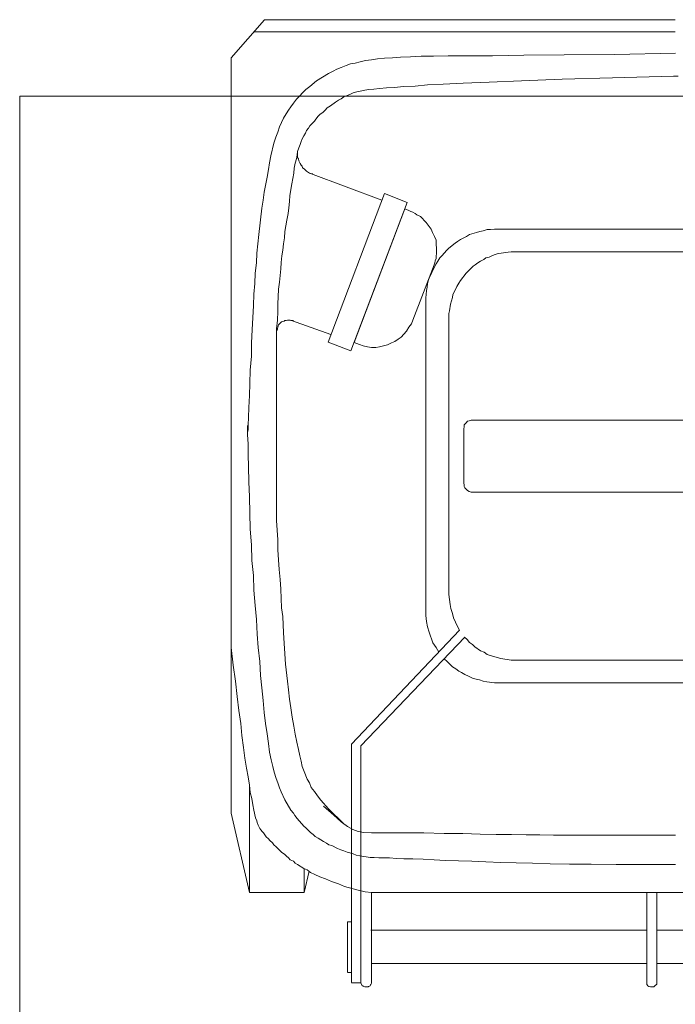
# Model space of a CAD drawing. Header units: inches. Extents: x 1156 to 71303, y -52654 to 51.
# Tile 103 of 151: x 63593 to 63632, y -44265 to -44206. Entities that reach past the tile are written whole.
import ezdxf

# ---------------------------------------------------------------- set-up
doc = ezdxf.new("R2010")
doc.units = ezdxf.units.IN
doc.header["$MEASUREMENT"] = 0
doc.layers.get('0').update_dxf_attribs({"lineweight": 0})
doc.layers.add('A--tabelka rysunku', color=7, linetype='Continuous', lineweight=0)
doc.layers.add('p--kosz śmietnik', color=252, linetype='Continuous', lineweight=0)

# ---------------------------------------------------------------- blocks, each defined once
blk = doc.blocks.new('kosz120L-rzut')
at = {"linetype": 'Continuous'}
for points in [[(1.206, 57.606), (1.092, 57.492)], [(1.206, 57.606), (1.092, 57.492)], [(1.251, 57.629), (1.206, 57.606)], [(1.251, 57.629), (1.206, 57.606)], [(1.274, 57.652), (1.251, 57.629)], [(1.274, 57.652), (1.251, 57.629)], [(1.479, 57.652), (1.274, 57.652)], [(1.479, 57.652), (1.274, 57.652)], [(1.547, 57.629), (1.479, 57.652)], [(1.547, 57.629), (1.479, 57.652)], [(1.57, 57.629), (1.547, 57.629)], [(1.57, 57.629), (1.547, 57.629)], [(1.638, 57.606), (1.57, 57.629)], [(1.638, 57.606), (1.57, 57.629)], [(1.661, 57.538), (1.638, 57.606)], [(1.661, 57.538), (1.638, 57.606)], [(1.684, 57.515), (1.661, 57.538)], [(1.684, 57.515), (1.661, 57.538)], [(18.178, 57.538), (18.155, 57.515)], [(18.178, 57.538), (18.155, 57.515)], [(18.201, 57.606), (18.178, 57.538)], [(18.201, 57.606), (18.178, 57.538)], [(18.269, 57.629), (18.201, 57.606)], [(18.269, 57.629), (18.201, 57.606)], [(18.292, 57.629), (18.269, 57.629)], [(18.292, 57.629), (18.269, 57.629)], [(18.315, 57.652), (18.292, 57.629)], [(18.315, 57.652), (18.292, 57.629)], [(18.519, 57.652), (18.315, 57.652)], [(18.519, 57.652), (18.315, 57.652)], [(18.588, 57.629), (18.519, 57.652)], [(18.588, 57.629), (18.519, 57.652)], [(18.611, 57.606), (18.588, 57.629)], [(18.611, 57.606), (18.588, 57.629)], [(18.679, 57.606), (18.611, 57.606)], [(18.679, 57.606), (18.611, 57.606)], [(18.747, 57.424), (18.679, 57.606)], [(18.747, 57.424), (18.679, 57.606)], [(1.092, 57.492), (1.092, 57.424)], [(1.092, 57.492), (1.092, 57.424)], [(1.092, 57.356), (1.092, 57.424)], [(1.092, 57.356), (1.092, 52.032)], [(1.684, 57.447), (1.684, 57.515)], [(1.684, 57.447), (1.684, 57.515)], [(1.684, 52.032), (1.684, 57.447)], [(18.155, 57.515), (18.11, 57.447)], [(18.155, 57.515), (18.11, 57.447)], [(18.11, 52.032), (18.11, 57.447)], [(18.747, 43.296), (18.747, 57.424)], [(19.316, 57.424), (18.747, 57.424)], [(18.747, 57.356), (18.747, 57.424)], [(19.316, 43.182), (19.316, 57.401)], [(19.316, 56.81), (19.543, 56.81)], [(19.543, 53.784), (19.543, 56.787)], [(1.092, 56.264), (-2.912, 56.264)], [(5.802, 56.264), (1.684, 56.264)], [(5.802, 56.264), (18.11, 56.264)], [(-2.912, 54.284), (1.092, 54.284)], [(1.684, 54.284), (5.802, 54.284)], [(5.802, 54.284), (18.155, 54.284)], [(19.316, 53.784), (19.543, 53.784)], [(5.165, 52.032), (-2.298, 52.032)], [(18.11, 52.032), (5.165, 52.032)], [(18.497, 51.987), (18.11, 52.032)], [(18.11, 52.009), (18.11, 52.009)], [(18.906, 51.896), (18.497, 51.987)], [(19.725, 51.668), (18.906, 51.896)], [(20.089, 51.509), (19.725, 51.668)], [(22.137, 52.032), (21.841, 50.758)], [(25.39, 52.032), (22.137, 52.032)], [(22.137, 50.644), (22.137, 52.032)], [(25.39, 52.032), (26.482, 47.3)], [(25.39, 45.639), (25.39, 52.032)], [(20.499, 51.372), (20.089, 51.509)], [(20.863, 51.213), (20.499, 51.372)], [(21.204, 51.099), (20.863, 51.213)], [(21.5, 50.963), (21.204, 51.099)], [(21.75, 50.849), (21.5, 50.963)], [(21.955, 50.69), (21.75, 50.849)], [(22.16, 50.599), (21.955, 50.69)], [(22.524, 50.371), (22.16, 50.599)], [(3.526, 50.371), (-0.023, 50.371)], [(5.005, 50.348), (3.526, 50.371)], [(6.302, 50.348), (5.005, 50.348)], [(7.462, 50.326), (6.302, 50.348)], [(8.509, 50.28), (7.462, 50.326)], [(9.487, 50.257), (8.509, 50.28)], [(10.397, 50.235), (9.487, 50.257)], [(11.285, 50.212), (10.397, 50.235)], [(12.126, 50.166), (11.285, 50.212)], [(12.923, 50.144), (12.126, 50.166)], [(13.696, 50.121), (12.923, 50.144)], [(14.379, 50.075), (13.696, 50.121)], [(15.039, 50.053), (14.379, 50.075)], [(15.653, 50.03), (15.039, 50.053)], [(16.176, 50.03), (15.653, 50.03)], [(16.631, 50.007), (16.176, 50.03)], [(17.041, 49.962), (16.631, 50.007)], [(17.678, 49.962), (17.041, 49.962)], [(17.951, 49.939), (17.678, 49.962)], [(18.201, 49.939), (17.951, 49.939)], [(18.815, 49.848), (18.201, 49.939)], [(22.66, 50.28), (22.524, 50.371)], [(22.774, 50.166), (22.66, 50.28)], [(22.956, 50.075), (22.774, 50.166)], [(23.07, 49.962), (22.956, 50.075)], [(23.183, 49.871), (23.07, 49.962)], [(19.02, 49.802), (18.815, 49.848)], [(19.202, 49.734), (19.02, 49.802)], [(19.407, 49.666), (19.202, 49.734)], [(19.566, 49.62), (19.407, 49.666)], [(19.771, 49.552), (19.566, 49.62)], [(19.953, 49.484), (19.771, 49.552)], [(20.135, 49.416), (19.953, 49.484)], [(20.476, 49.234), (20.135, 49.416)], [(23.297, 49.757), (23.183, 49.871)], [(23.457, 49.643), (23.297, 49.757)], [(23.798, 49.302), (23.457, 49.643)], [(20.658, 49.188), (20.476, 49.234)], [(20.795, 49.097), (20.658, 49.188)], [(20.977, 48.983), (20.795, 49.097)], [(21.136, 48.892), (20.977, 48.983)], [(21.295, 48.801), (21.136, 48.892)], [(21.477, 48.688), (21.295, 48.801)], [(23.934, 49.188), (23.798, 49.302)], [(24.025, 49.074), (23.934, 49.188)], [(24.185, 48.938), (24.025, 49.074)], [(24.253, 48.824), (24.185, 48.938)], [(24.389, 48.71), (24.253, 48.824)], [(7.258, 48.619), (-0.023, 48.619)], [(8.077, 48.597), (7.258, 48.619)], [(8.896, 48.597), (8.077, 48.597)], [(9.76, 48.574), (8.896, 48.597)], [(10.67, 48.574), (9.76, 48.574)], [(11.626, 48.551), (10.67, 48.574)], [(12.672, 48.506), (11.626, 48.551)], [(13.787, 48.506), (12.672, 48.506)], [(14.993, 48.483), (13.787, 48.506)], [(17.7, 48.483), (14.993, 48.483)], [(17.041, 48.483), (17.041, 48.483)], [(18.11, 48.483), (17.587, 48.483)], [(18.565, 48.46), (18.11, 48.483)], [(18.906, 48.392), (18.565, 48.46)], [(19.225, 48.278), (18.906, 48.392)], [(19.543, 48.096), (19.225, 48.278)], [(21.591, 48.574), (21.477, 48.688)], [(21.75, 48.46), (21.591, 48.574)], [(22.023, 48.187), (21.75, 48.46)], [(22.16, 48.073), (22.023, 48.187)], [(24.549, 48.483), (24.389, 48.71)], [(24.64, 48.392), (24.549, 48.483)], [(24.708, 48.301), (24.64, 48.392)], [(24.776, 48.21), (24.708, 48.301)], [(24.822, 48.142), (24.776, 48.21)], [(24.867, 48.028), (24.822, 48.142)], [(19.93, 47.823), (19.543, 48.096)], [(20.067, 47.641), (19.748, 47.96)], [(20.362, 47.414), (19.93, 47.823)], [(20.385, 47.345), (20.067, 47.641)], [(22.273, 47.937), (22.16, 48.073)], [(22.433, 47.755), (22.273, 47.937)], [(22.546, 47.618), (22.433, 47.755)], [(22.683, 47.436), (22.546, 47.618)], [(24.935, 47.869), (24.867, 48.028)], [(24.958, 47.755), (24.935, 47.869)], [(25.026, 47.573), (24.958, 47.755)], [(25.14, 47.118), (25.026, 47.573)], [(20.977, 46.89), (20.362, 47.414)], [(20.681, 47.05), (20.385, 47.345)], [(21.136, 46.526), (20.681, 47.05)], [(22.774, 47.3), (22.683, 47.436)], [(22.933, 47.118), (22.774, 47.3)], [(23.275, 46.504), (22.933, 47.118)], [(25.186, 46.799), (25.14, 47.118)], [(26.482, 37.471), (26.482, 47.3)], [(21.341, 46.276), (21.136, 46.526)], [(23.502, 46.026), (23.275, 46.504)], [(25.254, 46.435), (25.186, 46.799)], [(25.345, 46.071), (25.254, 46.435)], [(21.523, 46.003), (21.341, 46.276)], [(21.705, 45.775), (21.523, 46.003)], [(23.593, 45.798), (23.502, 46.026)], [(23.707, 45.502), (23.593, 45.798)], [(25.39, 45.639), (25.345, 46.071)], [(21.818, 45.502), (21.705, 45.775)], [(21.955, 45.275), (21.818, 45.502)], [(22.137, 44.82), (21.955, 45.275)], [(23.798, 45.229), (23.707, 45.502)], [(23.912, 44.865), (23.798, 45.229)], [(25.481, 45.138), (25.39, 45.639)], [(22.251, 44.524), (22.137, 44.82)], [(24.003, 44.524), (23.912, 44.865)], [(25.572, 44.615), (25.481, 45.138)], [(25.663, 44.024), (25.572, 44.615)], [(22.319, 44.206), (22.251, 44.524)], [(22.387, 43.887), (22.319, 44.206)], [(24.094, 44.115), (24.003, 44.524)], [(24.207, 43.66), (24.094, 44.115)], [(25.754, 43.387), (25.663, 44.024)], [(22.478, 43.5), (22.387, 43.887)], [(22.569, 43.068), (22.478, 43.5)], [(24.253, 43.159), (24.207, 43.66)], [(12.536, 36.811), (18.747, 43.296)], [(12.854, 36.402), (19.316, 43.182)], [(22.66, 42.59), (22.569, 43.068)], [(24.344, 42.568), (24.253, 43.159)], [(25.845, 42.681), (25.754, 43.387)], [(22.751, 42.113), (22.66, 42.59)], [(24.435, 41.953), (24.344, 42.568)], [(25.914, 41.953), (25.845, 42.681)], [(22.842, 41.589), (22.751, 42.113)], [(24.526, 41.293), (24.435, 41.953)], [(26.027, 41.18), (25.914, 41.953)], [(22.933, 41.02), (22.842, 41.589)], [(24.571, 40.588), (24.526, 41.293)], [(26.118, 40.338), (26.027, 41.18)], [(23.001, 40.497), (22.933, 41.02)], [(24.662, 39.837), (24.571, 40.588)], [(23.07, 39.951), (23.001, 40.497)], [(23.115, 39.428), (23.07, 39.951)], [(26.232, 39.428), (26.118, 40.338)], [(-7.826, 39.542), (10.579, 39.542)], [(10.784, 39.542), (10.557, 39.542)], [(10.784, 39.542), (10.557, 39.542)], [(11.239, 39.473), (10.784, 39.542)], [(11.239, 39.473), (10.784, 39.542)], [(11.444, 39.428), (11.239, 39.473)], [(11.444, 39.428), (11.239, 39.473)], [(11.671, 39.36), (11.444, 39.428)], [(11.671, 39.36), (11.444, 39.428)], [(11.876, 39.314), (11.671, 39.36)], [(11.876, 39.314), (11.671, 39.36)], [(23.252, 38.427), (23.115, 39.428)], [(24.731, 39.087), (24.662, 39.837)], [(26.369, 38.472), (26.232, 39.428)], [(12.081, 39.246), (11.876, 39.314)], [(12.081, 39.246), (11.876, 39.314)], [(12.331, 39.132), (12.081, 39.246)], [(12.331, 39.132), (12.081, 39.246)], [(12.536, 39.041), (12.331, 39.132)], [(12.536, 39.041), (12.331, 39.132)], [(12.741, 38.927), (12.536, 39.041)], [(12.741, 38.927), (12.536, 39.041)], [(12.9, 38.836), (12.741, 38.927)], [(12.9, 38.836), (12.741, 38.927)], [(13.082, 38.7), (12.9, 38.836)], [(13.082, 38.7), (12.9, 38.836)], [(24.776, 38.268), (24.731, 39.087)], [(-6.985, 38.177), (9.578, 38.177)], [(9.783, 38.177), (9.578, 38.177)], [(9.783, 38.177), (9.578, 38.177)], [(10.397, 38.086), (9.783, 38.177)], [(10.397, 38.086), (9.783, 38.177)], [(13.287, 38.586), (13.082, 38.7)], [(13.287, 38.586), (13.082, 38.7)], [(13.605, 38.268), (13.287, 38.586)], [(13.605, 38.268), (13.287, 38.586)], [(13.787, 38.108), (13.605, 38.268)], [(13.787, 38.108), (13.605, 38.268)], [(23.366, 36.561), (23.252, 38.427)], [(24.867, 37.426), (24.776, 38.268)], [(26.482, 37.426), (26.369, 38.472)], [(10.625, 38.017), (10.397, 38.086)], [(10.625, 38.017), (10.397, 38.086)], [(10.807, 37.972), (10.625, 38.017)], [(10.807, 37.972), (10.625, 38.017)], [(11.034, 37.904), (10.807, 37.972)], [(11.034, 37.904), (10.807, 37.972)], [(11.216, 37.835), (11.034, 37.904)], [(11.216, 37.835), (11.034, 37.904)], [(11.398, 37.699), (11.216, 37.835)], [(11.398, 37.699), (11.216, 37.835)], [(11.603, 37.631), (11.398, 37.699)], [(11.603, 37.631), (11.398, 37.699)], [(11.944, 37.38), (11.603, 37.631)], [(11.944, 37.38), (11.603, 37.631)], [(14.265, 37.426), (14.106, 37.699)], [(14.265, 37.426), (14.106, 37.699)], [(12.081, 37.244), (11.944, 37.38)], [(12.081, 37.244), (11.944, 37.38)], [(12.263, 37.13), (12.081, 37.244)], [(12.263, 37.13), (12.081, 37.244)], [(12.399, 36.948), (12.263, 37.13)], [(12.399, 36.948), (12.263, 37.13)], [(14.356, 37.289), (14.265, 37.426)], [(14.356, 37.289), (14.265, 37.426)], [(14.447, 37.153), (14.356, 37.289)], [(14.447, 37.153), (14.356, 37.289)], [(14.675, 36.516), (14.447, 37.153)], [(14.675, 36.516), (14.447, 37.153)], [(24.935, 36.629), (24.867, 37.426)], [(26.482, 2.275), (26.482, 37.426)], [(12.559, 36.811), (12.399, 36.948)], [(12.559, 36.811), (12.399, 36.948)], [(12.991, 36.174), (12.854, 36.402)], [(12.991, 36.174), (12.854, 36.402)], [(14.766, 36.197), (14.675, 36.516)], [(14.766, 36.197), (14.675, 36.516)], [(23.411, 35.583), (23.366, 36.561)], [(24.981, 35.765), (24.935, 36.629)], [(13.218, 35.651), (12.991, 36.174)], [(13.218, 35.651), (12.991, 36.174)], [(14.834, 35.879), (14.766, 36.197)], [(14.834, 35.879), (14.766, 36.197)], [(14.879, 35.515), (14.834, 35.879)], [(14.879, 35.515), (14.834, 35.879)], [(13.287, 35.401), (13.218, 35.651)], [(13.287, 35.401), (13.218, 35.651)], [(13.378, 35.105), (13.287, 35.401)], [(13.378, 35.105), (13.287, 35.401)], [(14.879, 35.196), (14.879, 35.515)], [(14.879, 35.196), (14.879, 35.515)], [(23.479, 35.06), (23.411, 35.583)], [(25.049, 34.923), (24.981, 35.765)], [(13.423, 34.855), (13.378, 35.105)], [(13.423, 34.855), (13.378, 35.105)], [(13.491, 34.263), (13.423, 34.855)], [(13.491, 34.263), (13.423, 34.855)], [(14.879, 35.196), (14.879, 16.836)], [(23.525, 33.945), (23.479, 35.06)], [(25.14, 34.013), (25.049, 34.923)], [(13.491, 34.263), (13.491, 17.723)], [(23.57, 33.376), (23.525, 33.945)], [(25.163, 33.126), (25.14, 34.013)], [(23.616, 32.785), (23.57, 33.376)], [(25.254, 32.238), (25.163, 33.126)], [(23.661, 32.193), (23.616, 32.785)], [(23.707, 31.601), (23.661, 32.193)], [(25.277, 31.306), (25.254, 32.238)], [(23.707, 31.01), (23.707, 31.601)], [(25.345, 30.373), (25.277, 31.306)], [(23.775, 29.85), (23.707, 31.01)], [(25.39, 28.439), (25.345, 30.373)], [(23.775, 18.428), (23.775, 29.85)], [(25.436, 27.552), (25.39, 28.439)], [(-9.442, 28.166), (12.172, 28.166)], [(12.172, 28.166), (12.286, 28.121)], [(12.286, 28.121), (12.377, 28.075)], [(12.377, 28.075), (12.536, 27.916)], [(12.536, 27.916), (12.581, 27.825)], [(12.581, 27.825), (12.581, 27.711)], [(12.581, 27.711), (12.604, 27.643)], [(12.604, 27.643), (12.604, 24.389)], [(25.459, 26.664), (25.436, 27.552)], [(25.481, 25.914), (25.459, 26.664)], [(25.481, 25.277), (25.481, 25.914)], [(25.504, 24.753), (25.481, 25.277)], [(25.504, 24.185), (25.504, 24.753)], [(12.536, 24.116), (12.468, 24.025)], [(12.581, 24.162), (12.536, 24.116)], [(12.604, 24.389), (12.581, 24.276)], [(12.581, 24.276), (12.581, 24.162)], [(25.459, 23.707), (25.481, 24.162)], [(25.481, 24.458), (25.504, 24.594)], [(25.481, 24.162), (25.481, 24.458)], [(25.504, 24.594), (25.504, 24.185)], [(12.172, 23.866), (-9.556, 23.866)], [(12.286, 23.912), (12.172, 23.866)], [(12.377, 23.934), (12.286, 23.912)], [(12.468, 24.025), (12.377, 23.934)], [(25.436, 23.115), (25.459, 23.707)], [(25.39, 22.41), (25.436, 23.115)], [(25.368, 21.682), (25.39, 22.41)], [(25.345, 20.886), (25.368, 21.682)], [(25.277, 20.067), (25.345, 20.886)], [(25.277, 19.27), (25.277, 20.067)], [(15.994, 10.898), (19.339, 19.748)], [(17.154, 19.384), (16.927, 19.27)], [(17.632, 19.498), (17.154, 19.384)], [(17.86, 19.543), (17.632, 19.498)], [(18.11, 19.543), (17.86, 19.543)], [(18.36, 19.498), (18.11, 19.543)], [(18.611, 19.452), (18.36, 19.498)], [(18.838, 19.361), (18.611, 19.452)], [(19.339, 19.748), (20.704, 19.225)], [(16.131, 11.285), (19.157, 19.248)], [(16.335, 18.929), (16.176, 18.747)], [(16.517, 19.043), (16.335, 18.929)], [(16.722, 19.179), (16.517, 19.043)], [(16.927, 19.27), (16.722, 19.179)], [(20.704, 19.225), (17.336, 10.352)], [(19.157, 19.248), (18.838, 19.361)], [(18.838, 19.361), (18.838, 19.361)], [(25.231, 18.497), (25.277, 19.27)], [(15.88, 18.337), (15.721, 18.133)], [(16.017, 18.565), (15.88, 18.337)], [(16.176, 18.747), (16.017, 18.565)], [(20.544, 18.77), (22.888, 17.928)], [(23.479, 18.019), (23.661, 18.201)], [(23.479, 18.019), (23.661, 18.201)], [(23.661, 18.201), (23.707, 18.337)], [(23.661, 18.201), (23.707, 18.337)], [(23.707, 18.337), (23.73, 18.406)], [(23.707, 18.337), (23.73, 18.406)], [(23.73, 18.451), (23.775, 18.542)], [(23.73, 18.451), (23.775, 18.542)], [(23.73, 18.406), (23.73, 18.451)], [(23.73, 18.406), (23.73, 18.451)], [(23.73, 17.905), (23.775, 18.428)], [(23.775, 18.542), (23.775, 18.656)], [(23.775, 18.542), (23.775, 18.656)], [(25.163, 17.041), (25.231, 18.497)], [(13.491, 17.518), (13.491, 17.723)], [(13.491, 17.518), (13.491, 17.723)], [(15.653, 17.905), (14.379, 14.606)], [(15.653, 17.905), (15.63, 17.905)], [(15.721, 18.133), (15.653, 17.905)], [(22.774, 17.973), (22.797, 17.928)], [(22.774, 17.973), (22.797, 17.928)], [(22.797, 17.928), (22.933, 17.928)], [(22.797, 17.928), (22.933, 17.928)], [(22.933, 17.928), (22.956, 17.905)], [(22.933, 17.928), (22.956, 17.905)], [(22.956, 17.905), (23.115, 17.905)], [(22.956, 17.905), (23.115, 17.905)], [(23.115, 17.905), (23.206, 17.928)], [(23.115, 17.905), (23.206, 17.928)], [(23.206, 17.928), (23.275, 17.928)], [(23.206, 17.928), (23.275, 17.928)], [(23.275, 17.928), (23.32, 17.973)], [(23.275, 17.928), (23.32, 17.973)], [(23.32, 17.973), (23.479, 18.019)], [(23.32, 17.973), (23.479, 18.019)], [(23.707, 17.405), (23.73, 17.905)], [(13.4, 16.95), (13.469, 17.359)], [(13.4, 16.95), (13.469, 17.359)], [(13.469, 17.359), (13.491, 17.518)], [(13.469, 17.359), (13.491, 17.518)], [(23.707, 16.95), (23.707, 17.405)], [(25.14, 16.358), (25.163, 17.041)], [(13.264, 16.381), (13.287, 16.563)], [(13.264, 16.381), (13.287, 16.563)], [(13.287, 16.563), (13.332, 16.768)], [(13.287, 16.563), (13.332, 16.768)], [(13.332, 16.768), (13.4, 16.95)], [(13.332, 16.768), (13.4, 16.95)], [(14.857, 16.381), (14.879, 16.586)], [(14.857, 16.381), (14.879, 16.586)], [(14.879, 16.586), (14.879, 16.836)], [(14.879, 16.586), (14.879, 16.836)], [(23.661, 16.062), (23.707, 16.95)], [(12.9, 15.698), (13.014, 15.903)], [(12.9, 15.698), (13.014, 15.903)], [(13.014, 15.903), (13.082, 16.04)], [(13.014, 15.903), (13.082, 16.04)], [(13.082, 16.04), (13.264, 16.381)], [(13.082, 16.04), (13.264, 16.381)], [(14.766, 15.721), (14.788, 15.949)], [(14.766, 15.721), (14.788, 15.949)], [(14.788, 15.949), (14.834, 16.153)], [(14.788, 15.949), (14.834, 16.153)], [(14.834, 16.153), (14.857, 16.381)], [(14.834, 16.153), (14.857, 16.381)], [(23.593, 15.653), (23.661, 16.062)], [(25.072, 15.721), (25.14, 16.358)], [(12.468, 15.107), (12.809, 15.539)], [(12.468, 15.107), (12.809, 15.539)], [(12.809, 15.539), (12.9, 15.698)], [(12.809, 15.539), (12.9, 15.698)], [(14.538, 15.13), (14.629, 15.312)], [(14.538, 15.13), (14.629, 15.312)], [(14.629, 15.312), (14.72, 15.516)], [(14.629, 15.312), (14.72, 15.516)], [(14.72, 15.516), (14.766, 15.721)], [(14.72, 15.516), (14.766, 15.721)], [(23.525, 14.857), (23.593, 15.653)], [(25.049, 15.107), (25.072, 15.721)], [(11.922, 14.606), (12.058, 14.697)], [(11.922, 14.606), (12.058, 14.697)], [(12.058, 14.697), (12.468, 15.107)], [(12.058, 14.697), (12.468, 15.107)], [(14.265, 14.561), (14.47, 14.97)], [(14.265, 14.561), (14.47, 14.97)], [(14.47, 14.97), (14.538, 15.13)], [(14.47, 14.97), (14.538, 15.13)], [(23.502, 14.47), (23.525, 14.857)], [(24.981, 14.493), (25.049, 15.107)], [(10.898, 14.06), (11.103, 14.151)], [(10.898, 14.06), (11.103, 14.151)], [(11.103, 14.151), (11.285, 14.197)], [(11.103, 14.151), (11.285, 14.197)], [(11.285, 14.197), (11.421, 14.288)], [(11.285, 14.197), (11.421, 14.288)], [(11.421, 14.288), (11.603, 14.402)], [(11.421, 14.288), (11.603, 14.402)], [(11.603, 14.402), (11.762, 14.493)], [(11.603, 14.402), (11.762, 14.493)], [(11.762, 14.493), (11.922, 14.606)], [(11.762, 14.493), (11.922, 14.606)], [(13.901, 14.06), (14.038, 14.197)], [(13.901, 14.06), (14.038, 14.197)], [(14.038, 14.197), (14.151, 14.402)], [(14.038, 14.197), (14.151, 14.402)], [(14.151, 14.402), (14.265, 14.561)], [(14.151, 14.402), (14.265, 14.561)], [(14.265, 14.151), (14.242, 13.878)], [(14.311, 14.379), (14.265, 14.242)], [(14.265, 14.242), (14.265, 14.151)], [(14.333, 14.493), (14.311, 14.379)], [(14.379, 14.606), (14.333, 14.493)], [(14.379, 14.606), (14.379, 14.606)], [(23.457, 14.083), (23.502, 14.47)], [(24.958, 13.924), (24.981, 14.493)], [(9.578, 13.833), (-6.985, 13.833)], [(9.578, 13.833), (9.783, 13.833)], [(9.578, 13.833), (9.783, 13.833)], [(9.783, 13.833), (9.965, 13.855)], [(9.783, 13.833), (9.965, 13.855)], [(9.965, 13.855), (10.375, 13.924)], [(9.965, 13.855), (10.375, 13.924)], [(10.375, 13.924), (10.557, 13.947)], [(10.375, 13.924), (10.557, 13.947)], [(10.557, 13.947), (10.739, 13.992)], [(10.557, 13.947), (10.739, 13.992)], [(10.739, 13.992), (10.898, 14.06)], [(10.739, 13.992), (10.898, 14.06)], [(13.127, 13.332), (13.491, 13.628)], [(13.127, 13.332), (13.491, 13.628)], [(13.491, 13.628), (13.628, 13.742)], [(13.491, 13.628), (13.628, 13.742)], [(13.628, 13.742), (13.787, 13.924)], [(13.628, 13.742), (13.787, 13.924)], [(13.787, 13.924), (13.901, 14.06)], [(13.787, 13.924), (13.901, 14.06)], [(14.242, 13.878), (14.242, 13.628)], [(14.242, 13.628), (14.265, 13.4)], [(23.366, 13.355), (23.411, 13.742)], [(23.411, 13.742), (23.457, 14.083)], [(24.844, 12.809), (24.958, 13.924)], [(12.263, 12.809), (12.445, 12.923)], [(12.263, 12.809), (12.445, 12.923)], [(12.445, 12.923), (12.604, 13.014)], [(12.445, 12.923), (12.604, 13.014)], [(12.604, 13.014), (12.809, 13.105)], [(12.604, 13.014), (12.809, 13.105)], [(12.809, 13.105), (12.991, 13.218)], [(12.809, 13.105), (12.991, 13.218)], [(12.991, 13.218), (13.127, 13.332)], [(12.991, 13.218), (13.127, 13.332)], [(14.265, 13.4), (14.265, 13.15)], [(14.265, 13.15), (14.356, 12.923)], [(14.356, 12.923), (14.47, 12.695)], [(23.275, 12.627), (23.297, 13.014)], [(23.297, 13.014), (23.366, 13.355)], [(10.579, 12.49), (-7.826, 12.49)], [(10.579, 12.49), (10.784, 12.49)], [(10.579, 12.49), (10.784, 12.49)], [(10.784, 12.49), (11.012, 12.513)], [(10.784, 12.49), (11.012, 12.513)], [(11.012, 12.513), (11.216, 12.513)], [(11.012, 12.513), (11.216, 12.513)], [(11.216, 12.513), (11.444, 12.581)], [(11.216, 12.513), (11.444, 12.581)], [(11.444, 12.581), (11.649, 12.627)], [(11.444, 12.581), (11.649, 12.627)], [(11.649, 12.627), (11.853, 12.695)], [(11.649, 12.627), (11.853, 12.695)], [(11.853, 12.695), (12.263, 12.809)], [(11.853, 12.695), (12.263, 12.809)], [(14.47, 12.695), (14.561, 12.49)], [(14.561, 12.49), (14.857, 12.081)], [(23.161, 11.944), (23.275, 12.627)], [(24.662, 11.239), (24.844, 12.809)], [(14.857, 12.081), (15.198, 11.74)], [(15.198, 11.74), (15.403, 11.626)], [(23.092, 11.558), (23.161, 11.944)], [(15.403, 11.626), (15.516, 11.558)], [(15.516, 11.558), (15.653, 11.467)], [(15.653, 11.467), (15.767, 11.444)], [(15.767, 11.444), (15.88, 11.376)], [(15.88, 11.376), (16.131, 11.285)], [(15.88, 11.376), (15.88, 11.376)], [(23.001, 10.83), (23.047, 11.216)], [(23.047, 11.216), (23.092, 11.558)], [(24.571, 10.761), (24.662, 11.239)], [(17.336, 10.352), (15.994, 10.898)], [(17.496, 10.761), (21.75, 9.169)], [(22.979, 10.488), (23.001, 10.83)], [(24.526, 10.284), (24.571, 10.761)], [(22.865, 9.783), (22.979, 10.488)], [(24.344, 9.396), (24.526, 10.284)], [(22.751, 9.146), (22.865, 9.783)], [(24.253, 8.941), (24.344, 9.396)], [(21.727, 9.169), (21.614, 9.191)], [(21.727, 9.169), (21.614, 9.191)], [(21.818, 9.146), (21.727, 9.169)], [(21.818, 9.146), (21.727, 9.169)], [(22, 9.032), (21.818, 9.146)], [(22, 9.032), (21.818, 9.146)], [(22.046, 8.964), (22, 9.032)], [(22.046, 8.964), (22, 9.032)], [(22.137, 8.896), (22.046, 8.964)], [(22.137, 8.896), (22.046, 8.964)], [(22.228, 8.827), (22.137, 8.896)], [(22.228, 8.827), (22.137, 8.896)], [(22.251, 8.736), (22.228, 8.827)], [(22.251, 8.736), (22.228, 8.827)], [(22.66, 8.554), (22.728, 8.85)], [(22.728, 8.85), (22.751, 9.146)], [(24.207, 8.532), (24.253, 8.941)], [(22.319, 8.668), (22.251, 8.736)], [(22.319, 8.668), (22.251, 8.736)], [(22.364, 8.577), (22.319, 8.668)], [(22.364, 8.577), (22.319, 8.668)], [(22.455, 8.418), (22.364, 8.577)], [(22.455, 8.418), (22.364, 8.577)], [(22.478, 8.304), (22.455, 8.418)], [(22.478, 8.304), (22.455, 8.418)], [(22.524, 8.213), (22.478, 8.304)], [(22.524, 8.213), (22.478, 8.304)], [(22.546, 8.054), (22.592, 8.304)], [(22.592, 8.304), (22.66, 8.554)], [(24.116, 8.122), (24.207, 8.532)], [(22.364, 7.44), (22.455, 7.644)], [(22.455, 7.644), (22.524, 7.849)], [(22.524, 7.849), (22.524, 8.213)], [(22.524, 7.849), (22.524, 8.213)], [(22.524, 7.849), (22.546, 8.054)], [(23.934, 7.371), (24.116, 8.122)], [(22.16, 6.916), (22.251, 7.098)], [(22.251, 7.098), (22.319, 7.258)], [(22.319, 7.258), (22.364, 7.44)], [(23.821, 7.007), (23.934, 7.371)], [(21.796, 6.325), (21.864, 6.461)], [(21.864, 6.461), (22, 6.598)], [(22, 6.598), (22.046, 6.757)], [(22.046, 6.757), (22.16, 6.916)], [(23.593, 6.393), (23.707, 6.712)], [(23.707, 6.712), (23.821, 7.007)], [(21.295, 5.756), (21.432, 5.938)], [(21.432, 5.938), (21.523, 6.052)], [(21.523, 6.052), (21.796, 6.325)], [(23.206, 5.62), (23.366, 5.87)], [(23.366, 5.87), (23.593, 6.393)], [(20.749, 5.256), (20.886, 5.392)], [(20.886, 5.392), (21.022, 5.529)], [(21.022, 5.529), (21.181, 5.642)], [(21.181, 5.642), (21.295, 5.756)], [(22.933, 5.187), (23.07, 5.392)], [(23.07, 5.392), (23.206, 5.62)], [(19.771, 4.596), (19.93, 4.71)], [(19.93, 4.71), (20.089, 4.801)], [(20.089, 4.801), (20.271, 4.914)], [(20.271, 4.914), (20.567, 5.142)], [(20.567, 5.142), (20.749, 5.256)], [(22.023, 4.163), (22.592, 4.732)], [(22.592, 4.732), (22.774, 4.983)], [(22.774, 4.983), (22.933, 5.187)], [(17.632, 4.095), (17.973, 4.141)], [(17.973, 4.141), (18.269, 4.163)], [(18.269, 4.163), (18.519, 4.209)], [(18.519, 4.209), (18.793, 4.254)], [(18.793, 4.254), (18.997, 4.3)], [(18.997, 4.3), (19.202, 4.368)], [(19.202, 4.368), (19.407, 4.459)], [(19.407, 4.459), (19.566, 4.527)], [(19.566, 4.527), (19.771, 4.596)], [(21.796, 3.981), (22.023, 4.163)], [(3.731, 3.458), (6.734, 3.549)], [(6.734, 3.549), (9.169, 3.64)], [(9.169, 3.64), (11.103, 3.731)], [(11.103, 3.731), (12.65, 3.777)], [(12.65, 3.777), (13.833, 3.845)], [(13.833, 3.845), (14.766, 3.89)], [(14.766, 3.89), (15.516, 3.959)], [(15.516, 3.959), (16.199, 3.981)], [(16.199, 3.981), (16.745, 4.05)], [(16.745, 4.05), (17.223, 4.072)], [(17.223, 4.072), (17.632, 4.095)], [(20.681, 3.208), (21.386, 3.64)], [(21.386, 3.64), (21.796, 3.981)], [(-0.182, 3.367), (0.091, 3.367)], [(0.091, 3.367), (3.731, 3.458)], [(19.93, 2.844), (20.18, 2.958)], [(20.18, 2.958), (20.408, 3.071)], [(20.408, 3.071), (20.681, 3.208)], [(17.746, 2.343), (18.11, 2.389)], [(18.11, 2.389), (18.474, 2.434)], [(18.474, 2.434), (18.793, 2.503)], [(18.793, 2.503), (19.088, 2.594)], [(19.088, 2.594), (19.361, 2.639)], [(19.361, 2.639), (19.634, 2.73)], [(19.634, 2.73), (19.93, 2.844)], [(-0.023, 2.002), (3.617, 2.07)], [(3.617, 2.07), (6.621, 2.093)], [(6.621, 2.093), (9.032, 2.116)], [(9.032, 2.116), (10.898, 2.161)], [(10.898, 2.161), (13.537, 2.161)], [(13.537, 2.161), (14.424, 2.184)], [(14.424, 2.184), (15.152, 2.184)], [(15.152, 2.184), (15.789, 2.207)], [(15.789, 2.207), (16.381, 2.23)], [(16.381, 2.23), (16.859, 2.275)], [(16.859, 2.275), (17.336, 2.298)], [(17.336, 2.298), (17.746, 2.343)], [(24.503, 0), (26.482, 2.275)], [(0, 0.728), (25.14, 0.728)], [(0, 0), (24.503, 0)]]:
    blk.add_lwpolyline(points, dxfattribs=at)

msp = doc.modelspace()

# ---------------------------------------------------------------- linework, layer by layer
at = {"layer": 'A--tabelka rysunku', "linetype": 'Continuous'}
msp.add_lwpolyline([(63593.185, -44310.585), (63793.185, -44310.585), (63793.185, -44210.585), (63593.185, -44210.585)], close=True, dxfattribs=at)

# ---------------------------------------------------------------- block references
at = {"layer": 'p--kosz śmietnik', "rotation": 180}
msp.add_blockref('kosz120L-rzut', (63632.287, -44206.024), dxfattribs=at)

doc.saveas('drawing.dxf')
